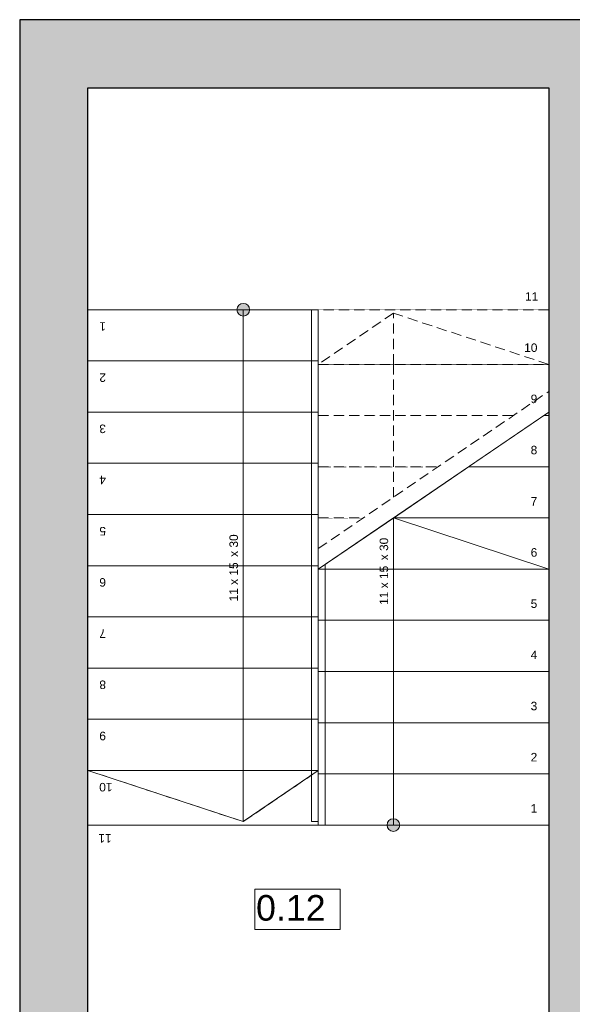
# Model space of a CAD drawing. Header units: centimetres. Extents: x -25572 to 23555, y -2435 to 15405.
# Tile 60 of 134: x 6329 to 6653, y 5530 to 6107. Entities that reach past the tile are written whole.
import ezdxf

# ---------------------------------------------------------------- set-up
doc = ezdxf.new("R2010")
doc.units = ezdxf.units.CM
doc.header["$MEASUREMENT"] = 0
doc.linetypes.add('Przerywana gęsta', pattern=[9, 6, -3])
doc.linetypes.add('Wipeout_Contour', pattern=[100, 0, -100])
for name, color, linetype, lineweight in [('Nowe_210-A Pomieszczenia_Nr_pióra__41', 7, 'Continuous', 15), ('Nowe_220-A Ściany_Nr_pióra__19', 255, 'Continuous', 0), ('Nowe_220-A Ściany_Nr_pióra__27', 7, 'Continuous', 25), ('Nowe_250-A Schody Pochylnie_Nr_pióra__1', 7, 'Continuous', 13), ('Nowe_250-A Schody Pochylnie_Nr_pióra__11', 7, 'Continuous', 13), ('Nowe_250-A Schody Pochylnie_Nr_pióra__71', 7, 'Continuous', 13), ('Nowe_250-A Schody Pochylnie_Nr_pióra__91', 7, 'Continuous', 13), ('Nowe_260-A Balustrady_Nr_pióra__91', 7, 'Continuous', 13), ('Nowe_450-K Stropy_Nr_pióra__89', 7, 'Continuous', 13)]:
    doc.layers.add(name, color=color, linetype=linetype, lineweight=lineweight)
doc.layers.add('Nowe_250-A Schody Pochylnie', color=7, linetype='Continuous')
doc.styles.add('STYL_AUTOMATYCZNY_6', font='arial.ttf')

msp = doc.modelspace()

# ---------------------------------------------------------------- hatches: boundary and pattern name
at = {"layer": 'Nowe_220-A Ściany_Nr_pióra__19', "linetype": 'Continuous', "lineweight": 0}
for points in [[(6329.38, 6107.14), (6329.38, 6067.14), (6663.38, 6067.14), (6663.38, 6107.14)], [(6663.38, 5490.14), (6663.38, 5610.14), (6639.38, 5610.14), (6639.38, 5490.14)]]:
    msp.add_hatch(color=255, dxfattribs=at).paths.add_polyline_path(points)

# ---------------------------------------------------------------- linework, layer by layer
at = {"layer": 'Nowe_210-A Pomieszczenia_Nr_pióra__41', "color": 7, "linetype": 'Continuous', "lineweight": 15}
for p, q in [((6467.09, 5597.55), (6517.13, 5597.55)), ((6467.09, 5573.98), (6467.09, 5597.55)), ((6517.13, 5597.55), (6517.13, 5573.98)), ((6517.13, 5573.98), (6467.09, 5573.98))]:
    msp.add_line(p, q, dxfattribs=at)
at = {"layer": 'Nowe_220-A Ściany_Nr_pióra__27', "color": 7, "linetype": 'Continuous', "lineweight": 25}
for points in [[(6663.38, 6107.14), (6329.38, 6107.14)], [(6329.38, 6107.14), (6329.38, 6067.14)], [(6329.38, 6067.14), (6329.38, 5460.14)], [(6369.38, 6067.14), (6639.38, 6067.14)], [(6639.38, 5610.14), (6639.38, 5466.14)]]:
    msp.add_lwpolyline(points, dxfattribs=at)
at = {"layer": 'Nowe_250-A Schody Pochylnie_Nr_pióra__1', "color": 7, "linetype": 'Continuous', "lineweight": 13}
for p, q in [((6369.38, 5937.14), (6369.38, 5637.14)), ((6639.38, 5635.14), (6639.38, 5877.18)), ((6504.38, 5785.14), (6504.38, 5635.14)), ((6504.38, 5635.14), (6639.38, 5635.14))]:
    msp.add_line(p, q, dxfattribs=at)
at = {"layer": 'Nowe_450-K Stropy_Nr_pióra__89', "color": 7, "linetype": 'Continuous', "lineweight": 13}
msp.add_lwpolyline([(6369.38, 5937.14), (6639.38, 5937.14), (6639.38, 6067.14), (6369.38, 6067.14)], close=True, dxfattribs=at)

# ---------------------------------------------------------------- texts
at = {"layer": 'Nowe_210-A Pomieszczenia_Nr_pióra__41', "color": 7, "linetype": 'Continuous', "lineweight": 15, "insert": (6492.11, 5594.12), "char_height": 15, "attachment_point": 2, "style": 'STYL_AUTOMATYCZNY_6'}
msp.add_mtext('\\A1;{\\pqc;\\pt0,25;\\fArial|b0|i0|c238|p0;\\W1.000000;0.12\\fArial|b0|i0|c238|p0;\\W1.000000;\\A1{\\H.66x;\\S^  ;}\\fArial|b0|i0|c238|p0;\\W1.000000;\\fArial|b0|i0|c238|p0;\\W1.000000;\\A1{\\H.66x;\\S^  ;}}', dxfattribs=at)
at = {"layer": 'Nowe_250-A Schody Pochylnie_Nr_pióra__71', "color": 7, "linetype": 'Continuous', "lineweight": 13, "insert": (6625.51, 5944.92), "char_height": 5, "attachment_point": 4, "style": 'STYL_AUTOMATYCZNY_6'}
msp.add_mtext('\\A1;{\\pql;\\fArial|b0|i0|c238|p0;\\W1.000000;11}', dxfattribs=at)
at = {"layer": 'Nowe_250-A Schody Pochylnie_Nr_pióra__71', "color": 7, "linetype": 'Continuous', "lineweight": 13, "insert": (6383.24, 5627.35), "char_height": 5, "attachment_point": 4, "rotation": 180, "style": 'STYL_AUTOMATYCZNY_6'}
msp.add_mtext('\\A1;{\\pql;\\fArial|b0|i0|c238|p0;\\W1.000000;11}', dxfattribs=at)

# ---------------------------------------------------------------- next in the draw order: wipeouts: each hides what was drawn before it
at = {"color": 254, "linetype": 'Wipeout_Contour', "lineweight": 0, "ltscale": 34667.710437}
msp.add_wipeout([(6504.38, 5635.14), (6639.38, 5635.14), (6639.38, 5665.14), (6504.38, 5665.14)], dxfattribs=at).dxf.layer = 'Nowe_250-A Schody Pochylnie'

# ---------------------------------------------------------------- next in the draw order: hatches: boundary and pattern name
at = {"layer": 'Nowe_250-A Schody Pochylnie_Nr_pióra__71', "linetype": 'Continuous', "lineweight": 13}
msp.add_hatch(color=7, dxfattribs=at).paths.add_polyline_path([(6552.13, 5635.14, 1), (6544.63, 5635.14, 1)])

# ---------------------------------------------------------------- next in the draw order: linework, layer by layer
at = {"layer": 'Nowe_250-A Schody Pochylnie_Nr_pióra__1', "color": 7, "linetype": 'Continuous', "lineweight": 13}
msp.add_line((6369.38, 5637.14), (6504.38, 5637.14), dxfattribs=at)
at = {"layer": 'Nowe_250-A Schody Pochylnie_Nr_pióra__11', "color": 7, "linetype": 'Continuous', "lineweight": 13}
for p, q in [((6639.38, 5665.14), (6504.38, 5665.14)), ((6504.38, 5665.14), (6504.38, 5635.14)), ((6639.38, 5635.14), (6639.38, 5665.14)), ((6504.38, 5635.14), (6639.38, 5635.14))]:
    msp.add_line(p, q, dxfattribs=at)
msp.add_lwpolyline([(6552.13, 5635.14, 1), (6544.63, 5635.14, 1)], format="xyb", close=True, dxfattribs=at)

# ---------------------------------------------------------------- next in the draw order: texts
at = {"layer": 'Nowe_250-A Schody Pochylnie_Nr_pióra__71', "color": 7, "linetype": 'Continuous', "lineweight": 13, "insert": (6628.81, 5644.92), "char_height": 5, "attachment_point": 4, "style": 'STYL_AUTOMATYCZNY_6'}
msp.add_mtext('\\A1;{\\pql;\\fArial|b0|i0|c238|p0;\\W1.000000;1}', dxfattribs=at)

# ---------------------------------------------------------------- next in the draw order: wipeouts: each hides what was drawn before it
at = {"color": 254, "linetype": 'Wipeout_Contour', "lineweight": 0, "ltscale": 34746.062488}
msp.add_wipeout([(6504.38, 5665.14), (6639.38, 5665.14), (6639.38, 5695.14), (6504.38, 5695.14)], dxfattribs=at).dxf.layer = 'Nowe_250-A Schody Pochylnie'

# ---------------------------------------------------------------- next in the draw order: linework, layer by layer
at = {"layer": 'Nowe_250-A Schody Pochylnie_Nr_pióra__11', "color": 7, "linetype": 'Continuous', "lineweight": 13}
for p, q in [((6639.38, 5695.14), (6504.38, 5695.14)), ((6504.38, 5695.14), (6504.38, 5665.14)), ((6639.38, 5665.14), (6639.38, 5695.14)), ((6504.38, 5665.14), (6639.38, 5665.14)), ((6548.38, 5635.14), (6548.38, 5665.14))]:
    msp.add_line(p, q, dxfattribs=at)

# ---------------------------------------------------------------- next in the draw order: texts
at = {"layer": 'Nowe_250-A Schody Pochylnie_Nr_pióra__71', "color": 7, "linetype": 'Continuous', "lineweight": 13, "insert": (6628.81, 5674.92), "char_height": 5, "attachment_point": 4, "style": 'STYL_AUTOMATYCZNY_6'}
msp.add_mtext('\\A1;{\\pql;\\fArial|b0|i0|c238|p0;\\W1.000000;2}', dxfattribs=at)

# ---------------------------------------------------------------- next in the draw order: wipeouts: each hides what was drawn before it
at = {"color": 254, "linetype": 'Wipeout_Contour', "lineweight": 0, "ltscale": 34824.651747}
msp.add_wipeout([(6504.38, 5695.14), (6639.38, 5695.14), (6639.38, 5725.14), (6504.38, 5725.14)], dxfattribs=at).dxf.layer = 'Nowe_250-A Schody Pochylnie'

# ---------------------------------------------------------------- next in the draw order: linework, layer by layer
at = {"layer": 'Nowe_250-A Schody Pochylnie_Nr_pióra__11', "color": 7, "linetype": 'Continuous', "lineweight": 13}
for p, q in [((6639.38, 5725.14), (6504.38, 5725.14)), ((6504.38, 5725.14), (6504.38, 5695.14)), ((6639.38, 5695.14), (6639.38, 5725.14)), ((6504.38, 5695.14), (6639.38, 5695.14))]:
    msp.add_line(p, q, dxfattribs=at)

# ---------------------------------------------------------------- next in the draw order: texts
at = {"layer": 'Nowe_250-A Schody Pochylnie_Nr_pióra__71', "color": 7, "linetype": 'Continuous', "lineweight": 13, "insert": (6628.81, 5704.88), "char_height": 5, "attachment_point": 4, "style": 'STYL_AUTOMATYCZNY_6'}
msp.add_mtext('\\A1;{\\pql;\\fArial|b0|i0|c238|p0;\\W1.000000;3}', dxfattribs=at)

# ---------------------------------------------------------------- next in the draw order: wipeouts: each hides what was drawn before it
at = {"color": 254, "linetype": 'Wipeout_Contour', "lineweight": 0, "ltscale": 34903.476611}
msp.add_wipeout([(6504.38, 5725.14), (6639.38, 5725.14), (6639.38, 5755.14), (6504.38, 5755.14)], dxfattribs=at).dxf.layer = 'Nowe_250-A Schody Pochylnie'

# ---------------------------------------------------------------- next in the draw order: linework, layer by layer
at = {"layer": 'Nowe_250-A Schody Pochylnie_Nr_pióra__11', "color": 7, "linetype": 'Continuous', "lineweight": 13}
for p, q in [((6639.38, 5755.14), (6504.38, 5755.14)), ((6504.38, 5755.14), (6504.38, 5725.14)), ((6639.38, 5725.14), (6639.38, 5755.14)), ((6504.38, 5725.14), (6639.38, 5725.14))]:
    msp.add_line(p, q, dxfattribs=at)

# ---------------------------------------------------------------- next in the draw order: texts
at = {"layer": 'Nowe_250-A Schody Pochylnie_Nr_pióra__71', "color": 7, "linetype": 'Continuous', "lineweight": 13, "insert": (6628.81, 5734.92), "char_height": 5, "attachment_point": 4, "style": 'STYL_AUTOMATYCZNY_6'}
msp.add_mtext('\\A1;{\\pql;\\fArial|b0|i0|c238|p0;\\W1.000000;4}', dxfattribs=at)

# ---------------------------------------------------------------- next in the draw order: wipeouts: each hides what was drawn before it
at = {"color": 254, "linetype": 'Wipeout_Contour', "lineweight": 0, "ltscale": 34982.535487}
msp.add_wipeout([(6504.38, 5755.14), (6639.38, 5755.14), (6639.38, 5785.14), (6504.38, 5785.14)], dxfattribs=at).dxf.layer = 'Nowe_250-A Schody Pochylnie'

# ---------------------------------------------------------------- next in the draw order: linework, layer by layer
at = {"layer": 'Nowe_250-A Schody Pochylnie_Nr_pióra__11', "color": 7, "linetype": 'Continuous', "lineweight": 13}
for p, q in [((6639.38, 5785.14), (6504.38, 5785.14)), ((6504.38, 5785.14), (6504.38, 5755.14)), ((6639.38, 5755.14), (6639.38, 5785.14)), ((6504.38, 5755.14), (6639.38, 5755.14))]:
    msp.add_line(p, q, dxfattribs=at)

# ---------------------------------------------------------------- next in the draw order: texts
at = {"layer": 'Nowe_250-A Schody Pochylnie_Nr_pióra__71', "color": 7, "linetype": 'Continuous', "lineweight": 13, "insert": (6628.81, 5764.88), "char_height": 5, "attachment_point": 4, "style": 'STYL_AUTOMATYCZNY_6'}
msp.add_mtext('\\A1;{\\pql;\\fArial|b0|i0|c238|p0;\\W1.000000;5}', dxfattribs=at)

# ---------------------------------------------------------------- next in the draw order: wipeouts: each hides what was drawn before it
at = {"color": 254, "linetype": 'Wipeout_Contour', "lineweight": 0, "ltscale": 35094.43514}
msp.add_wipeout([(6504.38, 5785.14), (6639.38, 5785.14), (6639.38, 5815.14), (6548.38, 5815.14)], dxfattribs=at).dxf.layer = 'Nowe_250-A Schody Pochylnie'

# ---------------------------------------------------------------- next in the draw order: linework, layer by layer
at = {"layer": 'Nowe_250-A Schody Pochylnie_Nr_pióra__11', "color": 7, "linetype": 'Continuous', "lineweight": 13}
for p, q in [((6639.38, 5815.14), (6548.38, 5815.14)), ((6639.38, 5785.14), (6639.38, 5815.14)), ((6504.38, 5785.14), (6639.38, 5785.14))]:
    msp.add_line(p, q, dxfattribs=at)

# ---------------------------------------------------------------- next in the draw order: texts
at = {"layer": 'Nowe_250-A Schody Pochylnie_Nr_pióra__71', "color": 7, "linetype": 'Continuous', "lineweight": 13, "insert": (6628.81, 5794.88), "char_height": 5, "attachment_point": 4, "style": 'STYL_AUTOMATYCZNY_6'}
msp.add_mtext('\\A1;{\\pql;\\fArial|b0|i0|c238|p0;\\W1.000000;6}', dxfattribs=at)
at = {"layer": 'Nowe_250-A Schody Pochylnie_Nr_pióra__71', "color": 7, "linetype": 'Continuous', "lineweight": 13, "insert": (6548.38, 5785.14), "char_height": 5, "attachment_point": 2, "rotation": 90, "style": 'STYL_AUTOMATYCZNY_6'}
msp.add_mtext('\\A1;{\\pqc;\\pt0,355;\\fArial|b0|i0|c238|p0;\\W1.000000;\\fArial|b0|i0|c238|p0;\\W1.000000;\\fArial|b0|i0|c238|p0;\\W1.000000;\\A1{\\H.66x;\\S^  ;}\\fArial|b0|i0|c238|p0;\\W1.000000;\\fArial|b0|i0|c238|p0;\\W1.000000;\\fArial|b0|i0|c238|p0;\\W1.000000;\\fArial|b0|i0|c238|p0;\\W1.000000;\\A1{\\H.66x;\\S^  ;}\\fArial|b0|i0|c238|p0;\\W1.000000;\\fArial|b0|i0|c238|p0;\\W1.000000;\\fArial|b0|i0|c238|p0;\\W1.000000;\\fArial|b0|i0|c238|p0;\\W1.000000;\\A1{\\H.66x;\\S^  ;}\\fArial|b0|i0|c238|p0;\\W1.000000;}', dxfattribs=at)

# ---------------------------------------------------------------- next in the draw order: wipeouts: each hides what was drawn before it
at = {"color": 254, "linetype": 'Wipeout_Contour', "lineweight": 0, "ltscale": 26182.875426}
msp.add_wipeout([(6504.38, 5815.14), (6504.38, 5797.24), (6530.62, 5815.14)], dxfattribs=at).dxf.layer = 'Nowe_250-A Schody Pochylnie'

# ---------------------------------------------------------------- next in the draw order: linework, layer by layer
at = {"layer": 'Nowe_250-A Schody Pochylnie_Nr_pióra__91', "color": 7, "linetype": 'Przerywana gęsta', "lineweight": 13}
for p, q in [((6530.62, 5815.14), (6504.38, 5815.14)), ((6504.38, 5815.14), (6504.38, 5797.24))]:
    msp.add_line(p, q, dxfattribs=at)

# ---------------------------------------------------------------- next in the draw order: texts
at = {"layer": 'Nowe_250-A Schody Pochylnie_Nr_pióra__71', "color": 7, "linetype": 'Continuous', "lineweight": 13, "insert": (6546.75, 5785.14), "char_height": 5, "attachment_point": 8, "rotation": 90, "style": 'STYL_AUTOMATYCZNY_6'}
msp.add_mtext('\\A1;{\\pqc;\\pt0,355;\\fArial|b0|i0|c238|p0;\\W1.000000;11 x \\fArial|b0|i0|c238|p0;\\W1.000000;15\\fArial|b0|i0|c238|p0;\\W1.000000;\\A1{\\H.66x;\\S^  ;}\\fArial|b0|i0|c238|p0;\\W1.000000;\\fArial|b0|i0|c238|p0;\\W1.000000; x \\fArial|b0|i0|c238|p0;\\W1.000000;30\\fArial|b0|i0|c238|p0;\\W1.000000;\\A1{\\H.66x;\\S^  ;}\\fArial|b0|i0|c238|p0;\\W1.000000;\\fArial|b0|i0|c238|p0;\\W1.000000;\\fArial|b0|i0|c238|p0;\\W1.000000;\\fArial|b0|i0|c238|p0;\\W1.000000;\\A1{\\H.66x;\\S^  ;}\\fArial|b0|i0|c238|p0;\\W1.000000;}', dxfattribs=at)

# ---------------------------------------------------------------- next in the draw order: wipeouts: each hides what was drawn before it
at = {"color": 254, "linetype": 'Wipeout_Contour', "lineweight": 0, "ltscale": 35239.492301}
msp.add_wipeout([(6548.38, 5815.14), (6639.38, 5815.14), (6639.38, 5845.14), (6592.38, 5845.14)], dxfattribs=at).dxf.layer = 'Nowe_250-A Schody Pochylnie'

# ---------------------------------------------------------------- next in the draw order: linework, layer by layer
at = {"layer": 'Nowe_250-A Schody Pochylnie_Nr_pióra__11', "color": 7, "linetype": 'Continuous', "lineweight": 13}
for p, q in [((6639.38, 5845.14), (6592.38, 5845.14)), ((6639.38, 5815.14), (6639.38, 5845.14)), ((6548.38, 5815.14), (6639.38, 5815.14))]:
    msp.add_line(p, q, dxfattribs=at)

# ---------------------------------------------------------------- next in the draw order: texts
at = {"layer": 'Nowe_250-A Schody Pochylnie_Nr_pióra__71', "color": 7, "linetype": 'Continuous', "lineweight": 13, "insert": (6628.81, 5824.92), "char_height": 5, "attachment_point": 4, "style": 'STYL_AUTOMATYCZNY_6'}
msp.add_mtext('\\A1;{\\pql;\\fArial|b0|i0|c238|p0;\\W1.000000;7}', dxfattribs=at)

# ---------------------------------------------------------------- next in the draw order: wipeouts: each hides what was drawn before it
at = {"color": 254, "linetype": 'Wipeout_Contour', "lineweight": 0, "ltscale": 35384.454456}
msp.add_wipeout([(6592.38, 5845.14), (6639.38, 5845.14), (6639.38, 5875.14), (6636.38, 5875.14)], dxfattribs=at).dxf.layer = 'Nowe_250-A Schody Pochylnie'
at = {"color": 254, "linetype": 'Wipeout_Contour', "lineweight": 0, "ltscale": 35011.809804}
msp.add_wipeout([(6504.38, 5815.14), (6530.62, 5815.14), (6574.62, 5845.14), (6504.38, 5845.14)], dxfattribs=at).dxf.layer = 'Nowe_250-A Schody Pochylnie'

# ---------------------------------------------------------------- next in the draw order: linework, layer by layer
at = {"layer": 'Nowe_250-A Schody Pochylnie_Nr_pióra__11', "color": 7, "linetype": 'Continuous', "lineweight": 13}
for p, q in [((6639.38, 5875.14), (6636.38, 5875.14)), ((6639.38, 5845.14), (6639.38, 5875.14)), ((6592.38, 5845.14), (6639.38, 5845.14)), ((6548.38, 5815.14), (6504.38, 5785.14)), ((6548.38, 5665.14), (6548.38, 5815.14)), ((6639.38, 5785.14), (6548.38, 5815.14))]:
    msp.add_line(p, q, dxfattribs=at)
at = {"layer": 'Nowe_250-A Schody Pochylnie_Nr_pióra__91', "color": 7, "linetype": 'Przerywana gęsta', "lineweight": 13}
for p, q in [((6574.62, 5845.14), (6504.38, 5845.14)), ((6504.38, 5845.14), (6504.38, 5815.14)), ((6504.38, 5815.14), (6530.62, 5815.14))]:
    msp.add_line(p, q, dxfattribs=at)

# ---------------------------------------------------------------- next in the draw order: texts
at = {"layer": 'Nowe_250-A Schody Pochylnie_Nr_pióra__71', "color": 7, "linetype": 'Continuous', "lineweight": 13, "insert": (6628.81, 5854.88), "char_height": 5, "attachment_point": 4, "style": 'STYL_AUTOMATYCZNY_6'}
msp.add_mtext('\\A1;{\\pql;\\fArial|b0|i0|c238|p0;\\W1.000000;8}', dxfattribs=at)

# ---------------------------------------------------------------- next in the draw order: wipeouts: each hides what was drawn before it
at = {"color": 254, "linetype": 'Wipeout_Contour', "lineweight": 0, "ltscale": 35157.363838}
msp.add_wipeout([(6504.38, 5845.14), (6574.62, 5845.14), (6618.62, 5875.14), (6504.38, 5875.14)], dxfattribs=at).dxf.layer = 'Nowe_250-A Schody Pochylnie'
at = {"color": 254, "linetype": 'Wipeout_Contour', "lineweight": 0, "ltscale": 26595.151213}
msp.add_wipeout([(6636.38, 5875.14), (6639.38, 5875.14), (6639.38, 5877.18)], dxfattribs=at).dxf.layer = 'Nowe_250-A Schody Pochylnie'

# ---------------------------------------------------------------- next in the draw order: linework, layer by layer
at = {"layer": 'Nowe_250-A Schody Pochylnie_Nr_pióra__11', "color": 7, "linetype": 'Continuous', "lineweight": 13}
for p, q in [((6636.38, 5875.14), (6639.38, 5875.14)), ((6639.38, 5875.14), (6639.38, 5877.18))]:
    msp.add_line(p, q, dxfattribs=at)
at = {"layer": 'Nowe_250-A Schody Pochylnie_Nr_pióra__91', "color": 7, "linetype": 'Przerywana gęsta', "lineweight": 13}
for p, q in [((6618.62, 5875.14), (6504.38, 5875.14)), ((6504.38, 5875.14), (6504.38, 5845.14)), ((6504.38, 5845.14), (6574.62, 5845.14))]:
    msp.add_line(p, q, dxfattribs=at)

# ---------------------------------------------------------------- next in the draw order: wipeouts: each hides what was drawn before it
at = {"color": 254, "linetype": 'Wipeout_Contour', "lineweight": 0, "ltscale": 44160.237011}
msp.add_wipeout([(6504.38, 5875.14), (6618.62, 5875.14), (6639.38, 5889.29), (6639.38, 5905.14), (6504.38, 5905.14)], dxfattribs=at).dxf.layer = 'Nowe_250-A Schody Pochylnie'

# ---------------------------------------------------------------- next in the draw order: linework, layer by layer
at = {"layer": 'Nowe_250-A Schody Pochylnie_Nr_pióra__11', "color": 7, "linetype": 'Przerywana gęsta', "lineweight": 13}
msp.add_line((6504.38, 5797.24), (6639.38, 5889.29), dxfattribs=at)
at = {"layer": 'Nowe_250-A Schody Pochylnie_Nr_pióra__11', "color": 7, "linetype": 'Continuous', "lineweight": 13}
msp.add_line((6504.38, 5785.14), (6639.38, 5877.18), dxfattribs=at)
at = {"layer": 'Nowe_250-A Schody Pochylnie_Nr_pióra__91', "color": 7, "linetype": 'Przerywana gęsta', "lineweight": 13}
for p, q in [((6639.38, 5905.14), (6504.38, 5905.14)), ((6504.38, 5905.14), (6504.38, 5875.14)), ((6639.38, 5889.29), (6639.38, 5905.14)), ((6504.38, 5875.14), (6618.62, 5875.14))]:
    msp.add_line(p, q, dxfattribs=at)

# ---------------------------------------------------------------- next in the draw order: texts
at = {"layer": 'Nowe_250-A Schody Pochylnie_Nr_pióra__71', "color": 7, "linetype": 'Continuous', "lineweight": 13, "insert": (6628.81, 5884.88), "char_height": 5, "attachment_point": 4, "style": 'STYL_AUTOMATYCZNY_6'}
msp.add_mtext('\\A1;{\\pql;\\fArial|b0|i0|c238|p0;\\W1.000000;9}', dxfattribs=at)

# ---------------------------------------------------------------- next in the draw order: wipeouts: each hides what was drawn before it
at = {"color": 254, "linetype": 'Wipeout_Contour', "lineweight": 0, "ltscale": 53095.276051}
msp.add_wipeout([(6504.38, 5905.14), (6639.38, 5905.14), (6639.38, 5935.14), (6639.38, 5937.14), (6504.38, 5937.14), (6504.38, 5935.14)], dxfattribs=at).dxf.layer = 'Nowe_250-A Schody Pochylnie'

# ---------------------------------------------------------------- next in the draw order: hatches: boundary and pattern name
at = {"layer": 'Nowe_220-A Ściany_Nr_pióra__19', "linetype": 'Continuous', "lineweight": 0}
msp.add_hatch(color=255, dxfattribs=at).paths.add_polyline_path([(6639.38, 6067.14), (6639.38, 5610.14), (6663.38, 5610.14), (6663.38, 6067.14)])

# ---------------------------------------------------------------- next in the draw order: linework, layer by layer
at = {"layer": 'Nowe_220-A Ściany_Nr_pióra__27', "color": 7, "linetype": 'Continuous', "lineweight": 25}
msp.add_lwpolyline([(6639.38, 6067.14), (6639.38, 5610.14)], dxfattribs=at)
at = {"layer": 'Nowe_250-A Schody Pochylnie_Nr_pióra__1', "color": 7, "linetype": 'Continuous', "lineweight": 13}
for p, q in [((6504.38, 5937.14), (6369.38, 5937.14)), ((6504.38, 5637.14), (6504.38, 5937.14))]:
    msp.add_line(p, q, dxfattribs=at)
at = {"layer": 'Nowe_250-A Schody Pochylnie_Nr_pióra__11', "color": 7, "linetype": 'Przerywana gęsta', "lineweight": 13}
for p, q in [((6548.38, 5935.14), (6504.38, 5905.14)), ((6548.38, 5905.14), (6548.38, 5935.14)), ((6639.38, 5905.14), (6548.38, 5935.14)), ((6548.38, 5827.24), (6548.38, 5905.14))]:
    msp.add_line(p, q, dxfattribs=at)
at = {"layer": 'Nowe_250-A Schody Pochylnie_Nr_pióra__91', "color": 7, "linetype": 'Przerywana gęsta', "lineweight": 13}
for p, q in [((6639.38, 5937.14), (6504.38, 5937.14)), ((6504.38, 5937.14), (6504.38, 5935.14)), ((6504.38, 5935.14), (6504.38, 5905.14)), ((6639.38, 5935.14), (6639.38, 5937.14)), ((6639.38, 5905.14), (6639.38, 5935.14)), ((6504.38, 5905.14), (6639.38, 5905.14))]:
    msp.add_line(p, q, dxfattribs=at)

# ---------------------------------------------------------------- next in the draw order: texts
at = {"layer": 'Nowe_250-A Schody Pochylnie_Nr_pióra__71', "color": 7, "linetype": 'Continuous', "lineweight": 13, "insert": (6625, 5914.88), "char_height": 5, "attachment_point": 4, "style": 'STYL_AUTOMATYCZNY_6'}
msp.add_mtext('\\A1;{\\pql;\\fArial|b0|i0|c238|p0;\\W1.000000;10}', dxfattribs=at)

# ---------------------------------------------------------------- next in the draw order: wipeouts: each hides what was drawn before it
at = {"color": 254, "linetype": 'Wipeout_Contour', "lineweight": 0, "ltscale": 34987.37058}
msp.add_wipeout([(6504.38, 5937.14), (6369.38, 5937.14), (6369.38, 5907.14), (6504.38, 5907.14)], dxfattribs=at).dxf.layer = 'Nowe_250-A Schody Pochylnie'

# ---------------------------------------------------------------- next in the draw order: hatches: boundary and pattern name
at = {"layer": 'Nowe_250-A Schody Pochylnie_Nr_pióra__71', "linetype": 'Continuous', "lineweight": 13}
msp.add_hatch(color=7, dxfattribs=at).paths.add_polyline_path([(6456.63, 5937.14, 1), (6464.13, 5937.14, 1)])

# ---------------------------------------------------------------- next in the draw order: linework, layer by layer
at = {"layer": 'Nowe_250-A Schody Pochylnie_Nr_pióra__11', "color": 7, "linetype": 'Continuous', "lineweight": 13}
for p, q in [((6504.38, 5937.14), (6369.38, 5937.14)), ((6369.38, 5937.14), (6369.38, 5907.14)), ((6504.38, 5907.14), (6504.38, 5937.14)), ((6369.38, 5907.14), (6504.38, 5907.14))]:
    msp.add_line(p, q, dxfattribs=at)
msp.add_lwpolyline([(6456.63, 5937.14, 1), (6464.13, 5937.14, 1)], format="xyb", close=True, dxfattribs=at)

# ---------------------------------------------------------------- next in the draw order: texts
at = {"layer": 'Nowe_250-A Schody Pochylnie_Nr_pióra__71', "color": 7, "linetype": 'Continuous', "lineweight": 13, "insert": (6379.94, 5927.35), "char_height": 5, "attachment_point": 4, "rotation": 180, "style": 'STYL_AUTOMATYCZNY_6'}
msp.add_mtext('\\A1;{\\pql;\\fArial|b0|i0|c238|p0;\\W1.000000;1}', dxfattribs=at)

# ---------------------------------------------------------------- next in the draw order: wipeouts: each hides what was drawn before it
at = {"color": 254, "linetype": 'Wipeout_Contour', "lineweight": 0, "ltscale": 34906.232584}
msp.add_wipeout([(6504.38, 5907.14), (6369.38, 5907.14), (6369.38, 5877.14), (6504.38, 5877.14)], dxfattribs=at).dxf.layer = 'Nowe_250-A Schody Pochylnie'

# ---------------------------------------------------------------- next in the draw order: linework, layer by layer
at = {"layer": 'Nowe_250-A Schody Pochylnie_Nr_pióra__11', "color": 7, "linetype": 'Continuous', "lineweight": 13}
for p, q in [((6460.38, 5937.14), (6460.38, 5907.14)), ((6504.38, 5907.14), (6369.38, 5907.14)), ((6369.38, 5907.14), (6369.38, 5877.14)), ((6504.38, 5877.14), (6504.38, 5907.14)), ((6369.38, 5877.14), (6504.38, 5877.14))]:
    msp.add_line(p, q, dxfattribs=at)
at = {"layer": 'Nowe_250-A Schody Pochylnie_Nr_pióra__11', "color": 7, "linetype": 'Przerywana gęsta', "lineweight": 13}
msp.add_line((6460.38, 5937.14), (6460.38, 5907.14), dxfattribs=at)

# ---------------------------------------------------------------- next in the draw order: texts
at = {"layer": 'Nowe_250-A Schody Pochylnie_Nr_pióra__71', "color": 7, "linetype": 'Continuous', "lineweight": 13, "insert": (6379.94, 5897.35), "char_height": 5, "attachment_point": 4, "rotation": 180, "style": 'STYL_AUTOMATYCZNY_6'}
msp.add_mtext('\\A1;{\\pql;\\fArial|b0|i0|c238|p0;\\W1.000000;2}', dxfattribs=at)

# ---------------------------------------------------------------- next in the draw order: wipeouts: each hides what was drawn before it
at = {"color": 254, "linetype": 'Wipeout_Contour', "lineweight": 0, "ltscale": 34825.319031}
msp.add_wipeout([(6504.38, 5877.14), (6369.38, 5877.14), (6369.38, 5847.14), (6504.38, 5847.14)], dxfattribs=at).dxf.layer = 'Nowe_250-A Schody Pochylnie'

# ---------------------------------------------------------------- next in the draw order: linework, layer by layer
at = {"layer": 'Nowe_250-A Schody Pochylnie_Nr_pióra__11', "color": 7, "linetype": 'Continuous', "lineweight": 13}
for p, q in [((6504.38, 5877.14), (6369.38, 5877.14)), ((6369.38, 5877.14), (6369.38, 5847.14)), ((6504.38, 5847.14), (6504.38, 5877.14)), ((6369.38, 5847.14), (6504.38, 5847.14))]:
    msp.add_line(p, q, dxfattribs=at)

# ---------------------------------------------------------------- next in the draw order: texts
at = {"layer": 'Nowe_250-A Schody Pochylnie_Nr_pióra__71', "color": 7, "linetype": 'Continuous', "lineweight": 13, "insert": (6379.94, 5867.4), "char_height": 5, "attachment_point": 4, "rotation": 180, "style": 'STYL_AUTOMATYCZNY_6'}
msp.add_mtext('\\A1;{\\pql;\\fArial|b0|i0|c238|p0;\\W1.000000;3}', dxfattribs=at)

# ---------------------------------------------------------------- next in the draw order: wipeouts: each hides what was drawn before it
at = {"color": 254, "linetype": 'Wipeout_Contour', "lineweight": 0, "ltscale": 34744.631488}
msp.add_wipeout([(6504.38, 5847.14), (6369.38, 5847.14), (6369.38, 5817.14), (6504.38, 5817.14)], dxfattribs=at).dxf.layer = 'Nowe_250-A Schody Pochylnie'

# ---------------------------------------------------------------- next in the draw order: linework, layer by layer
at = {"layer": 'Nowe_250-A Schody Pochylnie_Nr_pióra__11', "color": 7, "linetype": 'Continuous', "lineweight": 13}
for p, q in [((6504.38, 5847.14), (6369.38, 5847.14)), ((6369.38, 5847.14), (6369.38, 5817.14)), ((6504.38, 5817.14), (6504.38, 5847.14)), ((6369.38, 5817.14), (6504.38, 5817.14))]:
    msp.add_line(p, q, dxfattribs=at)

# ---------------------------------------------------------------- next in the draw order: texts
at = {"layer": 'Nowe_250-A Schody Pochylnie_Nr_pióra__71', "color": 7, "linetype": 'Continuous', "lineweight": 13, "insert": (6379.94, 5837.35), "char_height": 5, "attachment_point": 4, "rotation": 180, "style": 'STYL_AUTOMATYCZNY_6'}
msp.add_mtext('\\A1;{\\pql;\\fArial|b0|i0|c238|p0;\\W1.000000;4}', dxfattribs=at)

# ---------------------------------------------------------------- next in the draw order: wipeouts: each hides what was drawn before it
at = {"color": 254, "linetype": 'Wipeout_Contour', "lineweight": 0, "ltscale": 34664.171535}
msp.add_wipeout([(6504.38, 5817.14), (6369.38, 5817.14), (6369.38, 5787.14), (6504.38, 5787.14)], dxfattribs=at).dxf.layer = 'Nowe_250-A Schody Pochylnie'

# ---------------------------------------------------------------- next in the draw order: linework, layer by layer
at = {"layer": 'Nowe_250-A Schody Pochylnie_Nr_pióra__11', "color": 7, "linetype": 'Continuous', "lineweight": 13}
for p, q in [((6504.38, 5817.14), (6369.38, 5817.14)), ((6369.38, 5817.14), (6369.38, 5787.14)), ((6504.38, 5787.14), (6504.38, 5817.14)), ((6369.38, 5787.14), (6504.38, 5787.14))]:
    msp.add_line(p, q, dxfattribs=at)

# ---------------------------------------------------------------- next in the draw order: texts
at = {"layer": 'Nowe_250-A Schody Pochylnie_Nr_pióra__71', "color": 7, "linetype": 'Continuous', "lineweight": 13, "insert": (6379.94, 5807.39), "char_height": 5, "attachment_point": 4, "rotation": 180, "style": 'STYL_AUTOMATYCZNY_6'}
msp.add_mtext('\\A1;{\\pql;\\fArial|b0|i0|c238|p0;\\W1.000000;5}', dxfattribs=at)

# ---------------------------------------------------------------- next in the draw order: wipeouts: each hides what was drawn before it
at = {"color": 254, "linetype": 'Wipeout_Contour', "lineweight": 0, "ltscale": 34583.94076}
msp.add_wipeout([(6504.38, 5787.14), (6369.38, 5787.14), (6369.38, 5757.14), (6504.38, 5757.14)], dxfattribs=at).dxf.layer = 'Nowe_250-A Schody Pochylnie'

# ---------------------------------------------------------------- next in the draw order: linework, layer by layer
at = {"layer": 'Nowe_250-A Schody Pochylnie_Nr_pióra__11', "color": 7, "linetype": 'Continuous', "lineweight": 13}
for p, q in [((6504.38, 5787.14), (6369.38, 5787.14)), ((6369.38, 5787.14), (6369.38, 5757.14)), ((6504.38, 5757.14), (6504.38, 5787.14)), ((6369.38, 5757.14), (6504.38, 5757.14))]:
    msp.add_line(p, q, dxfattribs=at)

# ---------------------------------------------------------------- next in the draw order: texts
at = {"layer": 'Nowe_250-A Schody Pochylnie_Nr_pióra__71', "color": 7, "linetype": 'Continuous', "lineweight": 13, "char_height": 5, "style": 'STYL_AUTOMATYCZNY_6'}
for s, insert, attachment_point, rotation in [('\\A1;{\\pqc;\\pt0,355;\\fArial|b0|i0|c238|p0;\\W1.000000;11 x \\fArial|b0|i0|c238|p0;\\W1.000000;15\\fArial|b0|i0|c238|p0;\\W1.000000;\\A1{\\H.66x;\\S^  ;}\\fArial|b0|i0|c238|p0;\\W1.000000;\\fArial|b0|i0|c238|p0;\\W1.000000; x \\fArial|b0|i0|c238|p0;\\W1.000000;30\\fArial|b0|i0|c238|p0;\\W1.000000;\\A1{\\H.66x;\\S^  ;}\\fArial|b0|i0|c238|p0;\\W1.000000;\\fArial|b0|i0|c238|p0;\\W1.000000;\\fArial|b0|i0|c238|p0;\\W1.000000;\\fArial|b0|i0|c238|p0;\\W1.000000;\\A1{\\H.66x;\\S^  ;}\\fArial|b0|i0|c238|p0;\\W1.000000;}', (6458.75, 5787.14), 8, 90), ('\\A1;{\\pqc;\\pt0,355;\\fArial|b0|i0|c238|p0;\\W1.000000;\\fArial|b0|i0|c238|p0;\\W1.000000;\\fArial|b0|i0|c238|p0;\\W1.000000;\\A1{\\H.66x;\\S^  ;}\\fArial|b0|i0|c238|p0;\\W1.000000;\\fArial|b0|i0|c238|p0;\\W1.000000;\\fArial|b0|i0|c238|p0;\\W1.000000;\\fArial|b0|i0|c238|p0;\\W1.000000;\\A1{\\H.66x;\\S^  ;}\\fArial|b0|i0|c238|p0;\\W1.000000;\\fArial|b0|i0|c238|p0;\\W1.000000;\\fArial|b0|i0|c238|p0;\\W1.000000;\\fArial|b0|i0|c238|p0;\\W1.000000;\\A1{\\H.66x;\\S^  ;}\\fArial|b0|i0|c238|p0;\\W1.000000;}', (6460.38, 5787.14), 2, 90), ('\\A1;{\\pql;\\fArial|b0|i0|c238|p0;\\W1.000000;6}', (6379.94, 5777.39), 4, 180)]:
    msp.add_mtext(s, dxfattribs=dict(at, insert=insert, attachment_point=attachment_point, rotation=rotation))

# ---------------------------------------------------------------- next in the draw order: wipeouts: each hides what was drawn before it
at = {"color": 254, "linetype": 'Wipeout_Contour', "lineweight": 0, "ltscale": 34503.940761}
msp.add_wipeout([(6504.38, 5757.14), (6369.38, 5757.14), (6369.38, 5727.14), (6504.38, 5727.14)], dxfattribs=at).dxf.layer = 'Nowe_250-A Schody Pochylnie'

# ---------------------------------------------------------------- next in the draw order: linework, layer by layer
at = {"layer": 'Nowe_250-A Schody Pochylnie_Nr_pióra__11', "color": 7, "linetype": 'Continuous', "lineweight": 13}
for p, q in [((6504.38, 5757.14), (6369.38, 5757.14)), ((6369.38, 5757.14), (6369.38, 5727.14)), ((6504.38, 5727.14), (6504.38, 5757.14)), ((6369.38, 5727.14), (6504.38, 5727.14))]:
    msp.add_line(p, q, dxfattribs=at)

# ---------------------------------------------------------------- next in the draw order: texts
at = {"layer": 'Nowe_250-A Schody Pochylnie_Nr_pióra__71', "color": 7, "linetype": 'Continuous', "lineweight": 13, "insert": (6379.94, 5747.35), "char_height": 5, "attachment_point": 4, "rotation": 180, "style": 'STYL_AUTOMATYCZNY_6'}
msp.add_mtext('\\A1;{\\pql;\\fArial|b0|i0|c238|p0;\\W1.000000;7}', dxfattribs=at)

# ---------------------------------------------------------------- next in the draw order: wipeouts: each hides what was drawn before it
at = {"color": 254, "linetype": 'Wipeout_Contour', "lineweight": 0, "ltscale": 34424.173147}
msp.add_wipeout([(6504.38, 5727.14), (6369.38, 5727.14), (6369.38, 5697.14), (6504.38, 5697.14)], dxfattribs=at).dxf.layer = 'Nowe_250-A Schody Pochylnie'

# ---------------------------------------------------------------- next in the draw order: linework, layer by layer
at = {"layer": 'Nowe_250-A Schody Pochylnie_Nr_pióra__11', "color": 7, "linetype": 'Continuous', "lineweight": 13}
for p, q in [((6504.38, 5727.14), (6369.38, 5727.14)), ((6369.38, 5727.14), (6369.38, 5697.14)), ((6504.38, 5697.14), (6504.38, 5727.14)), ((6369.38, 5697.14), (6504.38, 5697.14))]:
    msp.add_line(p, q, dxfattribs=at)

# ---------------------------------------------------------------- next in the draw order: texts
at = {"layer": 'Nowe_250-A Schody Pochylnie_Nr_pióra__71', "color": 7, "linetype": 'Continuous', "lineweight": 13, "insert": (6379.94, 5717.39), "char_height": 5, "attachment_point": 4, "rotation": 180, "style": 'STYL_AUTOMATYCZNY_6'}
msp.add_mtext('\\A1;{\\pql;\\fArial|b0|i0|c238|p0;\\W1.000000;8}', dxfattribs=at)

# ---------------------------------------------------------------- next in the draw order: wipeouts: each hides what was drawn before it
at = {"color": 254, "linetype": 'Wipeout_Contour', "lineweight": 0, "ltscale": 34344.639538}
msp.add_wipeout([(6504.38, 5697.14), (6369.38, 5697.14), (6369.38, 5667.14), (6504.38, 5667.14)], dxfattribs=at).dxf.layer = 'Nowe_250-A Schody Pochylnie'

# ---------------------------------------------------------------- next in the draw order: linework, layer by layer
at = {"layer": 'Nowe_250-A Schody Pochylnie_Nr_pióra__11', "color": 7, "linetype": 'Continuous', "lineweight": 13}
for p, q in [((6504.38, 5697.14), (6369.38, 5697.14)), ((6369.38, 5697.14), (6369.38, 5667.14)), ((6504.38, 5667.14), (6504.38, 5697.14)), ((6369.38, 5667.14), (6504.38, 5667.14))]:
    msp.add_line(p, q, dxfattribs=at)

# ---------------------------------------------------------------- next in the draw order: texts
at = {"layer": 'Nowe_250-A Schody Pochylnie_Nr_pióra__71', "color": 7, "linetype": 'Continuous', "lineweight": 13, "insert": (6379.94, 5687.39), "char_height": 5, "attachment_point": 4, "rotation": 180, "style": 'STYL_AUTOMATYCZNY_6'}
msp.add_mtext('\\A1;{\\pql;\\fArial|b0|i0|c238|p0;\\W1.000000;9}', dxfattribs=at)

# ---------------------------------------------------------------- next in the draw order: wipeouts: each hides what was drawn before it
at = {"color": 254, "linetype": 'Wipeout_Contour', "lineweight": 0, "ltscale": 51375.007302}
msp.add_wipeout([(6504.38, 5667.14), (6369.38, 5667.14), (6369.38, 5637.14), (6369.38, 5635.14), (6504.38, 5635.14), (6504.38, 5637.14)], dxfattribs=at).dxf.layer = 'Nowe_250-A Schody Pochylnie'

# ---------------------------------------------------------------- next in the draw order: hatches: boundary and pattern name
at = {"layer": 'Nowe_220-A Ściany_Nr_pióra__19', "linetype": 'Continuous', "lineweight": 0}
msp.add_hatch(color=255, dxfattribs=at).paths.add_polyline_path([(6369.38, 6067.14), (6329.38, 6067.14), (6329.38, 5460.14), (6369.38, 5460.14)])

# ---------------------------------------------------------------- next in the draw order: linework, layer by layer
at = {"layer": 'Nowe_220-A Ściany_Nr_pióra__27', "color": 7, "linetype": 'Continuous', "lineweight": 25}
msp.add_lwpolyline([(6369.38, 5490.14), (6369.38, 6067.14)], dxfattribs=at)
at = {"layer": 'Nowe_250-A Schody Pochylnie_Nr_pióra__11', "color": 7, "linetype": 'Continuous', "lineweight": 13}
for p, q in [((6460.38, 5907.14), (6460.38, 5667.14)), ((6504.38, 5667.14), (6369.38, 5667.14)), ((6369.38, 5667.14), (6369.38, 5637.14)), ((6369.38, 5667.14), (6460.38, 5637.14)), ((6460.38, 5667.14), (6460.38, 5637.14)), ((6460.38, 5637.14), (6504.38, 5667.14)), ((6504.38, 5637.14), (6504.38, 5667.14)), ((6369.38, 5637.14), (6369.38, 5635.14)), ((6369.38, 5635.14), (6504.38, 5635.14)), ((6504.38, 5635.14), (6504.38, 5637.14))]:
    msp.add_line(p, q, dxfattribs=at)
at = {"layer": 'Nowe_250-A Schody Pochylnie_Nr_pióra__11', "color": 7, "linetype": 'Przerywana gęsta', "lineweight": 13}
for p, q in [((6460.38, 5907.14), (6460.38, 5667.14)), ((6369.38, 5667.14), (6460.38, 5637.14)), ((6460.38, 5667.14), (6460.38, 5637.14)), ((6460.38, 5637.14), (6504.38, 5667.14))]:
    msp.add_line(p, q, dxfattribs=at)
at = {"layer": 'Nowe_260-A Balustrady_Nr_pióra__91', "color": 7, "linetype": 'Continuous', "lineweight": 13}
for points in [[(6504.38, 5937.14), (6500.38, 5937.14), (6500.38, 5637.14), (6504.38, 5637.14)], [(6504.38, 5635.14), (6508.38, 5635.14), (6508.38, 5787.87), (6504.38, 5785.14)]]:
    msp.add_lwpolyline(points, close=True, dxfattribs=at)

# ---------------------------------------------------------------- next in the draw order: texts
at = {"layer": 'Nowe_250-A Schody Pochylnie_Nr_pióra__71', "color": 7, "linetype": 'Continuous', "lineweight": 13, "insert": (6383.75, 5657.39), "char_height": 5, "attachment_point": 4, "rotation": 180, "style": 'STYL_AUTOMATYCZNY_6'}
msp.add_mtext('\\A1;{\\pql;\\fArial|b0|i0|c238|p0;\\W1.000000;10}', dxfattribs=at)

doc.saveas('drawing.dxf')
